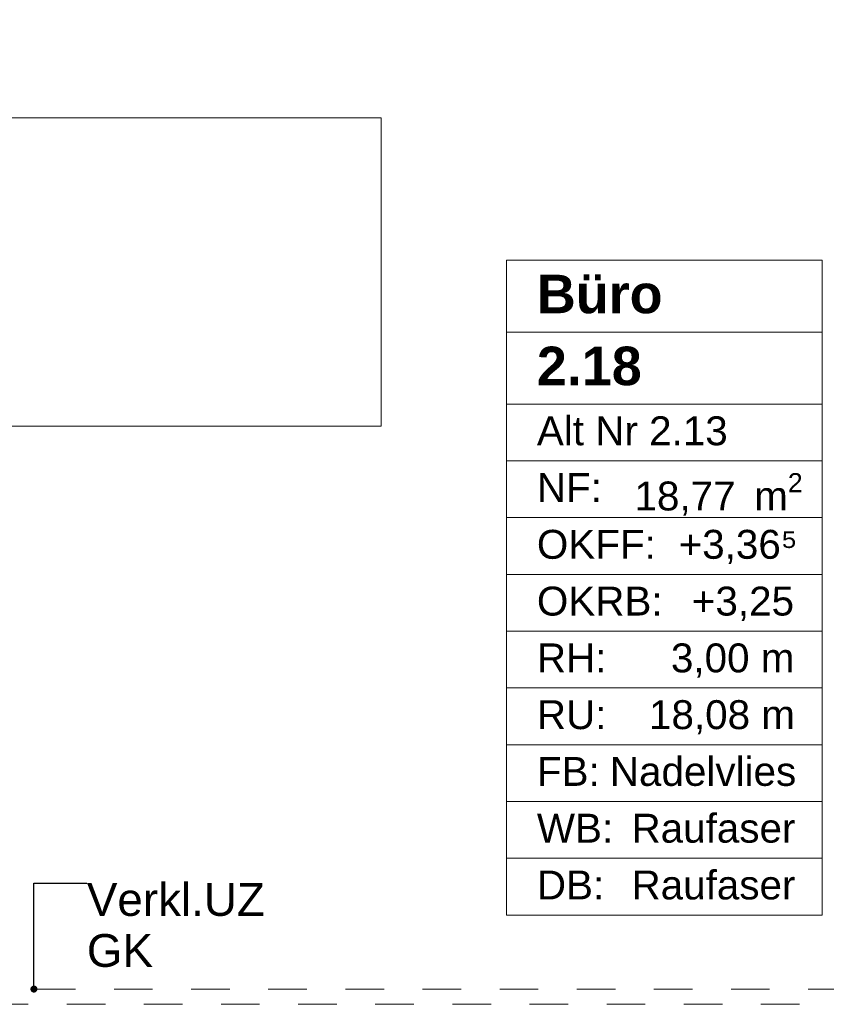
# Model space of a CAD drawing. Header units: metres. Extents: x -4 to 100, y -11 to 17.
# Tile 149 of 256: x 12.66 to 14.75, y 0.71 to 3.26. Entities that reach past the tile are written whole.
import ezdxf

# ---------------------------------------------------------------- set-up
doc = ezdxf.new("R2010")
doc.units = ezdxf.units.M
doc.header["$MEASUREMENT"] = 0
doc.linetypes.add('Untersicht', pattern=[0.1, 0.075, -0.025])
for name, color, linetype in [('152 - Bemaßung_ Beschriftung.Ausbau', 7, 'Continuous'), ('608 - Struktur.Träger', 7, 'Continuous'), ('Neubau_152 - Bemaßung_ Beschriftung.Ausbau', 7, 'Continuous'), ('Neubau_401 - Zone.Raum_ Raumbegrenzung_ Whg.', 7, 'Continuous'), ('Neubau_653 - Abdeckung.TB Verkofferung', 7, 'Continuous'), ('Neubau_701 - Einrichtung.Möbel', 7, 'Continuous')]:
    doc.layers.add(name, color=color, linetype=linetype)
doc.styles.add('ERSTELLTER_STIL_1', font='txt')
doc.styles.add('ERSTELLTER_STIL_2', font='txt')
doc.dimstyles.new('ERSTELLTER_STIL__5', dxfattribs={"dimtxt": 0.1, "dimasz": 0.0532, "dimexe": 0.18, "dimexo": 0.0625, "dimgap": 0, "dimtad": 1, "dimtih": 1, "dimtoh": 1, "dimzin": 0, "dimdsep": 46, "dimtxsty": 'ERSTELLTER_STIL_2', "dimblk": 'ARROWHEAD_2', "dimblk1": 'ARROWHEAD_2', "dimblk2": 'ARROWHEAD_2', "dimcen": 0.09, "dimse1": 1, "dimse2": 1, "dimclrd": 7, "dimclre": 7, "dimclrt": 7, "dimazin": 0, "dimtfac": 1, "dimtdec": 4, "dimtmove": 0, "dimatfit": 3, "dimfxl": 1, "dimtolj": 1, "dimtzin": 0, "dimarcsym": 0})
doc.dimstyles.new('ERSTELLTER_STIL__8', dxfattribs={"dimtxt": 0.18, "dimasz": 0.03648, "dimexe": 0.18, "dimexo": 0.0625, "dimgap": 0, "dimtad": 0, "dimtih": 1, "dimtoh": 1, "dimdec": 4, "dimzin": 0, "dimdsep": 46, "dimcen": 0.09, "dimadec": 0, "dimazin": 0, "dimtfac": 1, "dimtdec": 4, "dimtmove": 0, "dimatfit": 3, "dimldrblk": 'ARROWHEAD_11', "dimfxl": 1, "dimtolj": 1, "dimtzin": 0, "dimarcsym": 0})

# ---------------------------------------------------------------- blocks, each defined once
blk = doc.blocks.new('ARROWHEAD_11')
at = {"color": 0, "linetype": 'Continuous', "lineweight": 0}
blk.add_line((0, 0), (-1, 0), dxfattribs=at)
at = {"color": 0, "linetype": 'Continuous', "lineweight": 0, "const_width": 0.25, "flags": 128}
blk.add_lwpolyline([(-0.125, 0, 1), (0.125, 0, 1)], format="xyb", close=True, dxfattribs=at)
blk = doc.blocks.new('*D485')
at = {"layer": '152 - Bemaßung_ Beschriftung.Ausbau', "color": 7, "linetype": 'Continuous', "lineweight": 5}
for p, q in [((11.395, -4.6125), (11.395, -4.5075)), ((11.4152, -4.525), (11.3748, -4.595)), ((14.8802, -4.525), (14.8398, -4.595)), ((11.245, -4.56), (11.395, -4.56)), ((11.395, -4.56), (14.86, -4.56))]:
    blk.add_line(p, q, dxfattribs=at)
at = {"layer": '152 - Bemaßung_ Beschriftung.Ausbau', "color": 7, "lineweight": 5, "char_height": 0.1, "attachment_point": 7, "style": 'ERSTELLTER_STIL_2'}
for s, insert in [('\\A1;{\\pql;\\fArial|b0|i0|c0|p38;3,46\\fArial|b0|i0|c0|p38;\\A1{\\H.66x;\\S5^  ;}}', (12.8935, -4.5594)), ('\\A1;{\\pql;\\fArial|b0|i0|c0|p38;16}', (14.688, -4.54))]:
    blk.add_mtext(s, dxfattribs=dict(at, insert=insert))
blk = doc.blocks.new('ARROWHEAD_2')
at = {"color": 0, "linetype": 'Continuous', "lineweight": 0}
for p, q in [((-0.378, -0.655), (0.378, 0.655)), ((0, 0), (-1, 0))]:
    blk.add_line(p, q, dxfattribs=at)
blk = doc.blocks.new('*D486')
at = {"layer": '152 - Bemaßung_ Beschriftung.Ausbau', "color": 7, "linetype": 'Continuous', "lineweight": 5}
for p, q in [((14.86, -4.6125), (14.86, -4.5075)), ((15.02, -4.6125), (15.02, -4.5075)), ((14.8802, -4.525), (14.8398, -4.595)), ((15.0402, -4.525), (14.9998, -4.595)), ((11.395, -4.56), (14.86, -4.56)), ((14.86, -4.56), (15.02, -4.56)), ((15.02, -4.56), (18.45, -4.56))]:
    blk.add_line(p, q, dxfattribs=at)

msp = doc.modelspace()

# ---------------------------------------------------------------- linework, layer by layer
at = {"layer": '608 - Struktur.Träger', "color": 7, "linetype": 'Untersicht', "lineweight": 13}
msp.add_line((0.38, 0.71), (61.88, 0.71), dxfattribs=at)
at = {"layer": 'Neubau_401 - Zone.Raum_ Raumbegrenzung_ Whg.', "color": 1, "linetype": 'Continuous', "lineweight": 9}
for p, q in [((14.7392, 2.6408), (13.9204, 2.6408)), ((13.9204, 2.6408), (13.9204, 0.9417)), ((13.9204, 2.6408), (14.7392, 2.6408)), ((13.9204, 2.4542), (13.9204, 2.6408)), ((14.7392, 0.9417), (14.7392, 2.6408)), ((14.7392, 2.6408), (14.7392, 2.4542)), ((14.7392, 2.4542), (13.9204, 2.4542)), ((13.9204, 2.4542), (14.7392, 2.4542)), ((13.9204, 2.2676), (13.9204, 2.4542)), ((14.7392, 2.4542), (14.7392, 2.2676)), ((14.7392, 2.2676), (13.9204, 2.2676)), ((13.9204, 2.2676), (14.7392, 2.2676)), ((13.9204, 2.1203), (13.9204, 2.2676)), ((14.7392, 2.2676), (14.7392, 2.1203)), ((14.7392, 2.1203), (13.9204, 2.1203)), ((13.9204, 2.1203), (14.7392, 2.1203)), ((13.9204, 1.973), (13.9204, 2.1203)), ((14.7392, 2.1203), (14.7392, 1.973)), ((14.7392, 1.973), (13.9204, 1.973)), ((13.9204, 1.973), (14.7392, 1.973)), ((13.9204, 1.8256), (13.9204, 1.973)), ((14.7392, 1.973), (14.7392, 1.8256)), ((14.7392, 1.8256), (13.9204, 1.8256)), ((13.9204, 1.8256), (14.7392, 1.8256)), ((13.9204, 1.6783), (13.9204, 1.8256)), ((14.7392, 1.8256), (14.7392, 1.6783)), ((14.7392, 1.6783), (13.9204, 1.6783)), ((13.9204, 1.6783), (14.7392, 1.6783)), ((13.9204, 1.531), (13.9204, 1.6783)), ((14.7392, 1.6783), (14.7392, 1.531)), ((14.7392, 1.531), (13.9204, 1.531)), ((13.9204, 1.531), (14.7392, 1.531)), ((13.9204, 1.3837), (13.9204, 1.531)), ((14.7392, 1.531), (14.7392, 1.3837)), ((14.7392, 1.3837), (13.9204, 1.3837)), ((13.9204, 1.3837), (14.7392, 1.3837)), ((13.9204, 1.2364), (13.9204, 1.3837)), ((14.7392, 1.3837), (14.7392, 1.2364)), ((14.7392, 1.2364), (13.9204, 1.2364)), ((13.9204, 1.2364), (14.7392, 1.2364)), ((13.9204, 1.089), (13.9204, 1.2364)), ((14.7392, 1.2364), (14.7392, 1.089)), ((14.7392, 1.089), (13.9204, 1.089)), ((13.9204, 1.089), (14.7392, 1.089)), ((13.9204, 0.9417), (13.9204, 1.089)), ((14.7392, 1.089), (14.7392, 0.9417)), ((13.9204, 0.9417), (14.7392, 0.9417)), ((14.7392, 0.9417), (13.9204, 0.9417))]:
    msp.add_line(p, q, dxfattribs=at)
at = {"layer": 'Neubau_653 - Abdeckung.TB Verkofferung', "color": 1, "linetype": 'Untersicht', "lineweight": 9}
msp.add_line((0.7025, 0.7495), (29.33, 0.7495), dxfattribs=at)
at = {"layer": 'Neubau_701 - Einrichtung.Möbel', "color": 1, "linetype": 'Continuous', "lineweight": 5, "flags": 128}
msp.add_lwpolyline([(11.395, 3.01), (11.395, 1.01), (12.195, 1.01), (12.195, 2.21), (13.595, 2.21), (13.595, 3.01)], close=True, dxfattribs=at)

# ---------------------------------------------------------------- texts
at = {"layer": 'Neubau_152 - Bemaßung_ Beschriftung.Ausbau', "color": 1, "linetype": 'Continuous', "lineweight": 13, "insert": (12.8319, 1.0244), "char_height": 0.085, "attachment_point": 1, "line_spacing_factor": 0.933036, "style": 'ERSTELLTER_STIL_2'}
msp.add_mtext('\\A1;{\\pql;\\fArial|b0|i0|c0|p38;Verkl.U\\fArial|b0|i0|c0|p38;Z\\P\\pql;\\fArial|b0|i0|c0|p38;GK}', dxfattribs=at)
at = {"layer": 'Neubau_401 - Zone.Raum_ Raumbegrenzung_ Whg.', "color": 7, "lineweight": 9, "attachment_point": 1}
for s, insert, char_height, style in [('\\A1;{\\pqj;\\pt0;\\fArial|b1|i0|c0|p38;Büro}', (13.999, 2.6032), 0.1, 'ERSTELLTER_STIL_1'), ('\\A1;{\\pqj;\\pt0;\\fArial|b1|i0|c0|p38;}', (14.6607, 2.6261), 0.1, 'ERSTELLTER_STIL_1'), ('\\A1;{\\pqj;\\pt0;\\fArial|b1|i0|c0|p38;}', (14.6607, 2.4395), 0.1, 'ERSTELLTER_STIL_1'), ('\\A1;{\\pql;\\pt0;\\fArial|b1|i0|c0|p38;2.18}', (13.999, 2.4166), 0.1, 'ERSTELLTER_STIL_1'), ('\\A1;{\\pqj;\\pt0;\\fArial|b0|i0|c0|p38;}', (14.6607, 2.2529), 0.075, 'ERSTELLTER_STIL_2'), ('\\A1;{\\pqj;\\pt0;\\fArial|b0|i0|c0|p38;Alt Nr 2.13}', (13.999, 2.2357), 0.075, 'ERSTELLTER_STIL_2'), ('\\A1;{\\pqj;\\pt0;\\fArial|b0|i0|c0|p38;NF: }', (13.999, 2.0884), 0.075, 'ERSTELLTER_STIL_2'), ('\\A1;{\\pql;\\pt0,0.05;\\fArial|b0|i0|c0|p38;18,77\\fArial|b0|i0|c0|p38;\\A1{\\H.66x;\\S^  ;}\\fArial|b0|i0|c0|p38; m\\fArial|b0|i0|c0|p38;\\A1{\\H.66x;\\S2^  ;}}', (14.2521, 2.0884), 0.075, 'ERSTELLTER_STIL_2'), ('\\A1;{\\pqj;\\pt0;\\fArial|b0|i0|c0|p38;OKFF: }', (13.999, 1.9411), 0.075, 'ERSTELLTER_STIL_2'), ('\\A1;{\\pqj;\\pt0;\\fArial|b0|i0|c0|p38;+3,36⁵}', (14.3665, 1.9411), 0.075, 'ERSTELLTER_STIL_2'), ('\\A1;{\\pqj;\\pt0;\\fArial|b0|i0|c0|p38;OKRB: }', (13.999, 1.7938), 0.075, 'ERSTELLTER_STIL_2'), ('\\A1;{\\pqj;\\pt0;\\fArial|b0|i0|c0|p38;+3,25}', (14.4008, 1.7938), 0.075, 'ERSTELLTER_STIL_2'), ('\\A1;{\\pqj;\\pt0;\\fArial|b0|i0|c0|p38;RH: }', (13.999, 1.6464), 0.075, 'ERSTELLTER_STIL_2'), ('\\A1;{\\pqj;\\pt0;\\fArial|b0|i0|c0|p38;3,00 m}', (14.3466, 1.6464), 0.075, 'ERSTELLTER_STIL_2'), ('\\A1;{\\pqj;\\pt0;\\fArial|b0|i0|c0|p38;RU: }', (13.999, 1.4991), 0.075, 'ERSTELLTER_STIL_2'), ('\\A1;{\\pqj;\\pt0;\\fArial|b0|i0|c0|p38;18,08 m}', (14.2897, 1.4991), 0.075, 'ERSTELLTER_STIL_2'), ('\\A1;{\\pqj;\\pt0;\\fArial|b0|i0|c0|p38;Nadelvlies}', (14.1882, 1.3518), 0.075, 'ERSTELLTER_STIL_2'), ('\\A1;{\\pqj;\\pt0;\\fArial|b0|i0|c0|p38;FB: }', (13.999, 1.3518), 0.075, 'ERSTELLTER_STIL_2'), ('\\A1;{\\pqj;\\pt0;\\fArial|b0|i0|c0|p38;WB: }', (13.999, 1.2045), 0.075, 'ERSTELLTER_STIL_2'), ('\\A1;{\\pqj;\\pt0;\\fArial|b0|i0|c0|p38;Raufaser}', (14.2444, 1.2045), 0.075, 'ERSTELLTER_STIL_2'), ('\\A1;{\\pqj;\\pt0;\\fArial|b0|i0|c0|p38;DB: }', (13.999, 1.0572), 0.075, 'ERSTELLTER_STIL_2'), ('\\A1;{\\pqj;\\pt0;\\fArial|b0|i0|c0|p38;Raufaser}', (14.2444, 1.0572), 0.075, 'ERSTELLTER_STIL_2')]:
    msp.add_mtext(s, dxfattribs=dict(at, insert=insert, char_height=char_height, style=style))

# ---------------------------------------------------------------- dimensions: what is measured, and where the dimension line sits
at = {"layer": '152 - Bemaßung_ Beschriftung.Ausbau', "color": 7, "linetype": 'Continuous', "lineweight": 5}
for base, p1, p2, picture, middle in [((14.85997, -4.56), (11.39499, 2.94999), (14.85997, 3.26499), '*D485', (13.15847, -4.49)), ((15.02, -4.56), (14.86, 3.265), (15.02, 3.265), '*D486', (14.7642, -4.49))]:
    dim = msp.add_linear_dim(base=base, p1=p1, p2=p2, angle=0, dimstyle='ERSTELLTER_STIL__5', dxfattribs=at)
    dim.commit()
    dim.dimension.update_dxf_attribs({"geometry": picture, "text_midpoint": middle, "dimtype": 160})

# ---------------------------------------------------------------- leaders
at = {"layer": 'Neubau_152 - Bemaßung_ Beschriftung.Ausbau', "color": 1, "linetype": 'Continuous', "lineweight": 13, "annotation_type": 0, "has_hookline": 1, "hookline_direction": 0, "text_width": 0.458}
msp.add_leader([(12.6946, 0.7495), (12.6946, 1.0244), (12.8319, 1.0244)], dimstyle='ERSTELLTER_STIL__8', dxfattribs=at)

doc.saveas('drawing.dxf')
